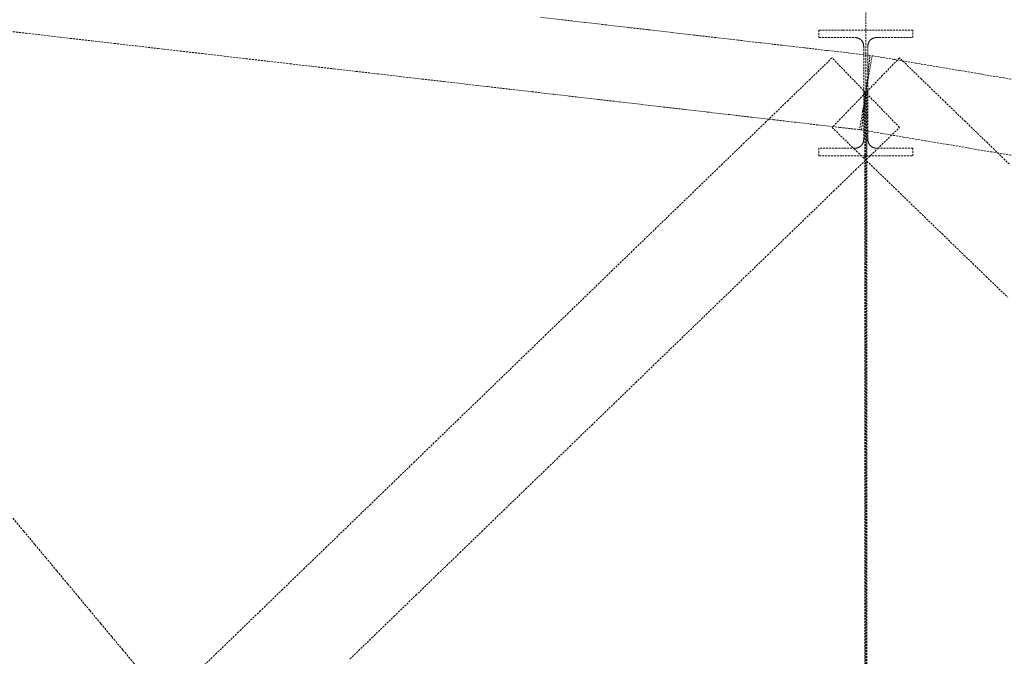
# Model space of a CAD drawing. Header units: millimetres. Extents: x -176817 to 571382, y -58489 to 156123.
# Tile 201 of 256: x 162704 to 165854, y -17320 to -15283. Entities that reach past the tile are written whole.
import ezdxf

# ---------------------------------------------------------------- set-up
doc = ezdxf.new("R2010")
doc.units = ezdxf.units.MM
doc.header["$LTSCALE"] = 0.2
doc.linetypes.add('HIDDEN', pattern=[9.525, 6.35, -3.175])
doc.layers.add('-AAA Podkład', color=252, linetype='Continuous', lineweight=13)
doc.layers.add('-AAA Wymiar', color=1, linetype='Continuous', lineweight=18)

# ---------------------------------------------------------------- blocks, each defined once
blk = doc.blocks.new('Podkład rev.B')
at = {"layer": '-AAA Podkład', "linetype": 'HIDDEN', "ltscale": 5}
blk.add_line((26350, 2544.3, 0), (26350, -48454.9, 0), dxfattribs=at)
for points in [[(26336.2, -33318.9), (26343.1, -33259.3), (26350, -33199.7), (26356.9, -33140.1), (26363.8, -33080.4), (26293.5, -33072.3), (26223.2, -33064.2), (26152.9, -33056), (26082.6, -33047.9), (26012.2, -33039.7), (25941.9, -33031.6), (25871.6, -33023.4), (25801.3, -33015.3), (25731, -33007.2), (25660.7, -32999), (25590.4, -32990.9), (25520.1, -32982.7), (25449.7, -32974.6), (25379.4, -32966.4), (25309.1, -32958.3)], [(23594, -33001.2), (23664.3, -33009.4), (23734.6, -33017.5), (23804.9, -33025.7), (23875.3, -33033.8), (23945.6, -33042), (24015.9, -33050.1), (24086.2, -33058.3), (24156.5, -33066.4), (24226.8, -33074.5), (24297.1, -33082.7), (24367.4, -33090.8), (24437.8, -33099), (24508.1, -33107.1), (24578.4, -33115.3), (24648.7, -33123.4), (24719, -33131.5), (24789.3, -33139.7), (24859.6, -33147.8), (24929.9, -33156), (25000.3, -33164.1), (25070.6, -33172.3), (25140.9, -33180.4), (25211.2, -33188.6), (25281.5, -33196.7), (25351.8, -33204.8), (25422.1, -33213), (25492.4, -33221.1), (25562.8, -33229.3), (25633.1, -33237.4), (25703.4, -33245.6), (25773.7, -33253.7), (25844, -33261.8), (25914.3, -33270), (25984.6, -33278.1), (26054.9, -33286.3), (26125.3, -33294.4), (26195.6, -33302.6), (26265.9, -33310.7), (26336.2, -33318.9)], [(23980.9, -35476.7), (24040.5, -35427.1), (24100, -35377.5), (24159.5, -35327.8), (24219.1, -35278.2), (24183.9, -35236), (24148.7, -35193.9), (24113.6, -35151.7), (24078.4, -35109.5), (24043.3, -35067.3), (24008.1, -35025.2), (23973, -34983), (23937.8, -34940.8), (23902.6, -34898.7), (23867.5, -34856.5), (23832.3, -34814.3), (23797.2, -34772.1), (23762, -34730), (23726.9, -34687.8), (23691.7, -34645.6), (23656.6, -34603.5), (23621.4, -34561.3)], [(26356.8, -33199.7), (26356.8, -33125), (26356.8, -33050.3), (26356.8, -33049.7), (26356.8, -33049), (26356.8, -33048.4), (26356.9, -33047.7), (26357, -33047), (26357, -33046.4), (26357.1, -33045.7), (26357.3, -33045.1), (26357.4, -33044.4), (26357.6, -33043.8), (26357.7, -33043.1), (26357.9, -33042.5), (26358.1, -33041.9), (26358.3, -33041.2), (26358.6, -33040.6), (26358.8, -33040), (26359.1, -33039.4), (26359.3, -33038.8), (26359.6, -33038.2), (26359.9, -33037.6), (26360.3, -33037), (26360.6, -33036.4), (26360.9, -33035.9), (26361.3, -33035.3), (26361.7, -33034.8), (26362.1, -33034.2), (26362.5, -33033.7), (26362.9, -33033.2), (26363.3, -33032.7), (26363.7, -33032.2), (26364.2, -33031.7), (26364.6, -33031.2), (26365.1, -33030.8), (26365.6, -33030.3), (26366.1, -33029.9), (26366.6, -33029.4), (26367.1, -33029), (26367.7, -33028.6), (26368.2, -33028.2), (26368.7, -33027.9), (26369.3, -33027.5), (26369.9, -33027.1), (26370.4, -33026.8), (26371, -33026.5), (26371.6, -33026.2), (26372.2, -33025.9), (26372.8, -33025.6), (26373.4, -33025.4), (26374, -33025.1), (26374.6, -33024.9), (26375.3, -33024.7), (26375.9, -33024.5), (26376.5, -33024.3), (26377.2, -33024.1), (26377.8, -33023.9), (26378.5, -33023.8), (26379.1, -33023.7), (26379.8, -33023.6), (26380.4, -33023.5), (26381.1, -33023.4), (26381.8, -33023.4), (26382.4, -33023.3), (26383.1, -33023.3), (26383.8, -33023.3), (26441.9, -33023.3), (26500, -33023.3), (26500, -32999.2), (26425, -32999.2), (26350, -32999.2), (26275, -32999.2), (26200, -32999.2), (26200, -33023.3), (26258.1, -33023.3), (26316.3, -33023.3), (26316.9, -33023.3), (26317.6, -33023.3), (26318.2, -33023.4), (26318.9, -33023.4), (26319.6, -33023.5), (26320.2, -33023.6), (26320.9, -33023.7), (26321.5, -33023.8), (26322.2, -33023.9), (26322.8, -33024.1), (26323.5, -33024.3), (26324.1, -33024.5), (26324.7, -33024.7), (26325.4, -33024.9), (26326, -33025.1), (26326.6, -33025.4), (26327.2, -33025.6), (26327.8, -33025.9), (26328.4, -33026.2), (26329, -33026.5), (26329.6, -33026.8), (26330.1, -33027.1), (26330.7, -33027.5), (26331.3, -33027.9), (26331.8, -33028.2), (26332.3, -33028.6), (26332.9, -33029), (26333.4, -33029.4), (26333.9, -33029.9), (26334.4, -33030.3), (26334.9, -33030.8), (26335.4, -33031.2), (26335.8, -33031.7), (26336.3, -33032.2), (26336.7, -33032.7), (26337.1, -33033.2), (26337.5, -33033.7), (26337.9, -33034.2), (26338.3, -33034.8), (26338.7, -33035.3), (26339.1, -33035.9), (26339.4, -33036.4), (26339.7, -33037), (26340.1, -33037.6), (26340.4, -33038.2), (26340.7, -33038.8), (26340.9, -33039.4), (26341.2, -33040), (26341.4, -33040.6), (26341.7, -33041.2), (26341.9, -33041.9), (26342.1, -33042.5), (26342.3, -33043.1), (26342.4, -33043.8), (26342.6, -33044.4), (26342.7, -33045.1), (26342.9, -33045.7), (26343, -33046.4), (26343, -33047), (26343.1, -33047.7), (26343.2, -33048.4), (26343.2, -33049), (26343.2, -33049.7), (26343.3, -33050.3), (26343.3, -33125), (26343.3, -33199.7), (26356.8, -33199.7)], [(26457.8, -33311), (26403.9, -33255.3), (26350, -33199.7), (26296.1, -33144), (26242.2, -33088.3), (26171.9, -33156.3), (26101.6, -33224.4), (26031.3, -33292.4), (25960.9, -33360.5), (25890.6, -33428.6), (25820.3, -33496.6), (25750, -33564.7), (25679.7, -33632.7), (25609.4, -33700.8), (25539.1, -33768.8), (25468.8, -33836.9), (25398.4, -33905), (25328.1, -33973), (25257.8, -34041.1), (25187.5, -34109.1), (25117.2, -34177.2), (25046.9, -34245.2), (24976.6, -34313.3), (24906.3, -34381.3), (24835.9, -34449.4), (24765.6, -34517.5), (24695.3, -34585.5), (24625, -34653.6), (24554.7, -34721.6), (24484.4, -34789.7), (24414.1, -34857.7), (24343.8, -34925.8), (24273.4, -34993.9), (24203.1, -35061.9)], [(24700, -35012.4), (24770.3, -34944.4), (24840.6, -34876.3), (24910.9, -34808.3), (24981.2, -34740.2), (25051.6, -34672.2), (25121.9, -34604.1), (25192.2, -34536), (25262.5, -34468), (25332.8, -34399.9), (25403.1, -34331.9), (25473.4, -34263.8), (25543.7, -34195.8), (25614.1, -34127.7), (25684.4, -34059.6), (25754.7, -33991.6), (25825, -33923.5), (25895.3, -33855.5), (25965.6, -33787.4), (26035.9, -33719.4), (26106.2, -33651.3), (26176.6, -33583.3), (26246.9, -33515.2), (26317.2, -33447.1), (26387.5, -33379.1), (26457.8, -33311)], [(26809.4, -33428.6), (26739.1, -33360.5), (26668.7, -33292.4), (26598.4, -33224.4), (26528.1, -33156.3), (26457.8, -33088.3), (26403.9, -33144), (26350, -33199.7), (26296.1, -33255.3), (26242.2, -33311), (26312.5, -33379.1), (26382.8, -33447.1), (26453.1, -33515.2), (26523.4, -33583.3), (26593.8, -33651.3), (26664.1, -33719.4), (26734.4, -33787.4), (26804.7, -33855.5)], [(26862.2, -33164.5), (26791.9, -33152.6), (26721.6, -33140.8), (26651.3, -33128.9), (26580.9, -33117), (26510.6, -33105.1), (26440.3, -33093.2), (26370, -33081.3), (26360, -33140.5), (26350, -33199.7), (26340, -33258.8), (26330, -33318), (26400.3, -33329.9), (26470.6, -33341.7), (26540.9, -33353.6), (26611.2, -33365.5), (26681.6, -33377.4), (26751.9, -33389.3), (26822.2, -33401.2)], [(26500, -33401.4), (26500, -33377.2), (26441.9, -33377.2), (26383.8, -33377.2), (26383.1, -33377.2), (26382.4, -33377.2), (26381.8, -33377.1), (26381.1, -33377.1), (26380.4, -33377), (26379.8, -33376.9), (26379.1, -33376.8), (26378.5, -33376.7), (26377.8, -33376.5), (26377.2, -33376.4), (26376.5, -33376.2), (26375.9, -33376), (26375.2, -33375.8), (26374.6, -33375.6), (26374, -33375.4), (26373.4, -33375.1), (26372.8, -33374.9), (26372.2, -33374.6), (26371.6, -33374.3), (26371, -33374), (26370.4, -33373.6), (26369.8, -33373.3), (26369.3, -33373), (26368.7, -33372.6), (26368.2, -33372.2), (26367.6, -33371.8), (26367.1, -33371.4), (26366.6, -33371), (26366.1, -33370.6), (26365.6, -33370.1), (26365.1, -33369.7), (26364.6, -33369.2), (26364.2, -33368.7), (26363.7, -33368.2), (26363.3, -33367.7), (26362.8, -33367.2), (26362.4, -33366.7), (26362, -33366.2), (26361.6, -33365.6), (26361.3, -33365.1), (26360.9, -33364.5), (26360.6, -33363.9), (26360.2, -33363.4), (26359.9, -33362.8), (26359.6, -33362.2), (26359.3, -33361.6), (26359, -33361), (26358.8, -33360.4), (26358.5, -33359.7), (26358.3, -33359.1), (26358.1, -33358.5), (26357.9, -33357.8), (26357.7, -33357.2), (26357.6, -33356.6), (26357.4, -33355.9), (26357.3, -33355.3), (26357.1, -33354.6), (26357, -33354), (26357, -33353.3), (26356.9, -33352.6), (26356.8, -33352), (26356.8, -33351.3), (26356.8, -33350.6), (26356.8, -33350), (26356.8, -33274.8), (26356.8, -33199.7), (26343.3, -33199.7), (26343.3, -33274.8), (26343.3, -33350), (26343.2, -33350.6), (26343.2, -33351.3), (26343.2, -33352), (26343.1, -33352.6), (26343, -33353.3), (26343, -33354), (26342.9, -33354.6), (26342.7, -33355.3), (26342.6, -33355.9), (26342.4, -33356.6), (26342.3, -33357.2), (26342.1, -33357.9), (26341.9, -33358.5), (26341.7, -33359.1), (26341.5, -33359.7), (26341.2, -33360.4), (26341, -33361), (26340.7, -33361.6), (26340.4, -33362.2), (26340.1, -33362.8), (26339.8, -33363.4), (26339.4, -33363.9), (26339.1, -33364.5), (26338.7, -33365.1), (26338.4, -33365.6), (26338, -33366.2), (26337.6, -33366.7), (26337.2, -33367.2), (26336.7, -33367.7), (26336.3, -33368.2), (26335.8, -33368.7), (26335.4, -33369.2), (26334.9, -33369.7), (26334.4, -33370.1), (26333.9, -33370.6), (26333.4, -33371), (26332.9, -33371.4), (26332.4, -33371.8), (26331.8, -33372.2), (26331.3, -33372.6), (26330.7, -33373), (26330.2, -33373.3), (26329.6, -33373.6), (26329, -33374), (26328.4, -33374.3), (26327.8, -33374.6), (26327.2, -33374.9), (26326.6, -33375.1), (26326, -33375.4), (26325.4, -33375.6), (26324.8, -33375.8), (26324.1, -33376), (26323.5, -33376.2), (26322.8, -33376.4), (26322.2, -33376.5), (26321.5, -33376.7), (26320.9, -33376.8), (26320.2, -33376.9), (26319.6, -33377), (26318.9, -33377.1), (26318.2, -33377.1), (26317.6, -33377.2), (26316.9, -33377.2), (26316.3, -33377.2), (26258.1, -33377.2), (26200, -33377.2), (26200, -33401.4), (26275, -33401.4), (26350, -33401.4), (26425, -33401.4), (26500, -33401.4)], [(26347, -33199.7), (26347, -33267.7), (26347, -33335.8), (26347, -33403.8), (26347, -33471.9), (26347, -33539.9), (26347, -33608), (26347, -33676), (26347, -33744.1), (26347, -33812.2), (26347, -33880.2), (26347, -33948.3), (26347, -34016.3), (26347, -34084.4), (26347, -34152.4), (26347, -34220.5), (26347, -34288.6), (26347, -34356.6), (26347, -34424.7), (26347, -34492.7), (26347, -34560.8), (26347, -34628.8), (26347, -34696.9), (26347, -34764.9), (26347, -34833), (26347, -34901.1), (26347, -34969.1), (26347, -35037.2)], [(26353, -35037.2), (26353, -34969.1), (26353, -34901.1), (26353, -34833), (26353, -34764.9), (26353, -34696.9), (26353, -34628.8), (26353, -34560.8), (26353, -34492.7), (26353, -34424.7), (26353, -34356.6), (26353, -34288.6), (26353, -34220.5), (26353, -34152.4), (26353, -34084.4), (26353, -34016.3), (26353, -33948.3), (26353, -33880.2), (26353, -33812.2), (26353, -33744.1), (26353, -33676), (26353, -33608), (26353, -33539.9), (26353, -33471.9), (26353, -33403.8), (26353, -33335.8), (26353, -33267.7), (26353, -33199.7), (26347, -33199.7)]]:
    blk.add_lwpolyline(points, dxfattribs=at)

msp = doc.modelspace()

# ---------------------------------------------------------------- block references
at = {"layer": '-AAA Wymiar'}
msp.add_blockref('Podkład rev.B', (139060.9118, 17683.4632, 0), dxfattribs=at)

doc.saveas('drawing.dxf')
